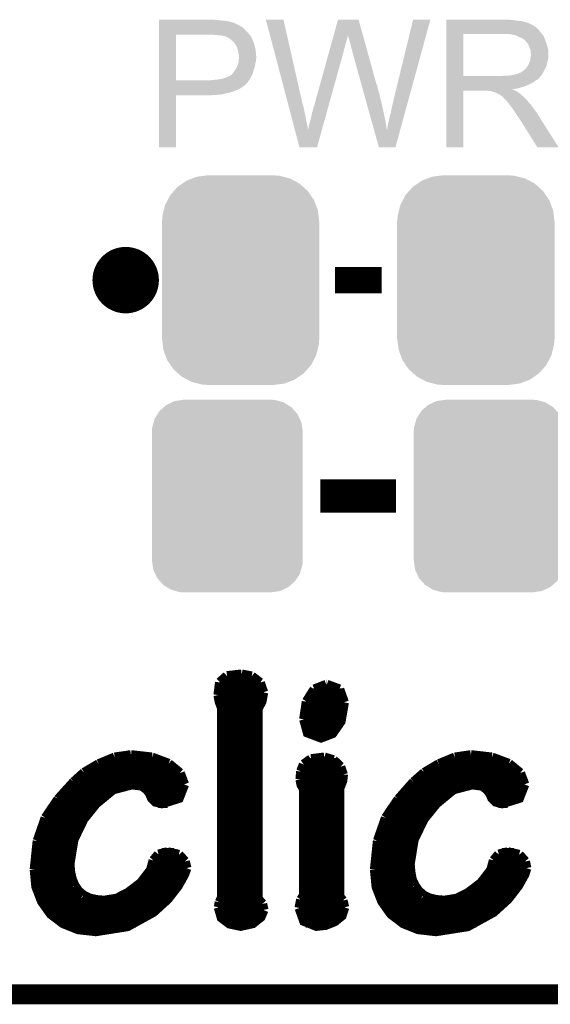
# Model space of a CAD drawing. Extents: x -0.05 to 0.95, y -0.15 to 2.1.
# Tile 9 of 38: x 0.54 to 0.7, y -0.15 to 0.14. Entities that reach past the tile are written whole.
import ezdxf

# ---------------------------------------------------------------- set-up
doc = ezdxf.new("R2010")
doc.units = 0
doc.layers.get('0').update_dxf_attribs({"linetype": 'CONTINUOUS'})
for name, color, linetype in [('PAC1811_CLICK_V100A_GKO', 5, 'CONTINUOUS'), ('PAC1811_CLICK_V100A_GTO', 14, 'CONTINUOUS'), ('PAC1811_CLICK_V100A_GTS', 12, 'CONTINUOUS')]:
    doc.layers.add(name, color=color, linetype=linetype)

# ---------------------------------------------------------------- blocks, each defined once
blk = doc.blocks.new('CUSTOM_84')
for points in [[(-0.01755, 0.02906), (-0.01625, 0.02996), (0.01772, 0.02906), (0.01604, 0.02996)], [(-0.01625, 0.02996), (-0.01451, 0.03062), (0.01604, 0.02996), (0.01479, 0.03062)], [(-0.01451, 0.03062), (-0.01315, 0.03114), (0.01479, 0.03062), (0.01274, 0.03114)], [(-0.01315, 0.03114), (-0.01076, 0.03144), (0.01274, 0.03114), (0.01157, 0.03144)], [(-0.01076, 0.03144), (-0.00985, 0.03155), (0.01157, 0.03144), (0.00985, 0.03155)], [(-0.02119, 0.02558), (-0.02007, 0.02685), (0.02107, 0.02558), (0.0202, 0.02685)], [(-0.02007, 0.02685), (-0.01898, 0.02807), (0.0202, 0.02685), (0.01884, 0.02807)], [(-0.01898, 0.02807), (-0.01755, 0.02906), (0.01884, 0.02807), (0.01772, 0.02906)], [(-0.02274, 0.02264), (-0.02197, 0.02411), (0.02263, 0.02264), (0.02208, 0.02411)], [(-0.02197, 0.02411), (-0.02119, 0.02558), (0.02208, 0.02411), (0.02107, 0.02558)], [(-0.02354, 0.01942), (-0.02315, 0.021), (0.02344, 0.01942), (0.02325, 0.021)], [(-0.02315, 0.021), (-0.02274, 0.02264), (0.02325, 0.021), (0.02263, 0.02264)], [(-0.02365, 0.0177), (-0.02354, 0.01942), (0.02365, 0.0177), (0.02344, 0.01942)], [(-0.0237, -0.0177), (-0.0237, 0.0177), (0.0237, -0.0177), (0.0237, 0.0177)], [(-0.02344, -0.01942), (-0.02365, -0.0177), (0.02354, -0.01942), (0.02365, -0.0177)], [(-0.02325, -0.021), (-0.02344, -0.01942), (0.02315, -0.021), (0.02354, -0.01942)], [(-0.02263, -0.02264), (-0.02325, -0.021), (0.02274, -0.02264), (0.02315, -0.021)], [(-0.02208, -0.02411), (-0.02263, -0.02264), (0.02197, -0.02411), (0.02274, -0.02264)], [(-0.02107, -0.02558), (-0.02208, -0.02411), (0.02119, -0.02558), (0.02197, -0.02411)], [(-0.0202, -0.02685), (-0.02107, -0.02558), (0.02007, -0.02685), (0.02119, -0.02558)], [(-0.01884, -0.02807), (-0.0202, -0.02685), (0.01898, -0.02807), (0.02007, -0.02685)], [(-0.01772, -0.02906), (-0.01884, -0.02807), (0.01755, -0.02906), (0.01898, -0.02807)], [(-0.01604, -0.02996), (-0.01772, -0.02906), (0.01625, -0.02996), (0.01755, -0.02906)], [(-0.01479, -0.03062), (-0.01604, -0.02996), (0.01451, -0.03062), (0.01625, -0.02996)], [(-0.01274, -0.03114), (-0.01479, -0.03062), (0.01315, -0.03114), (0.01451, -0.03062)], [(-0.01157, -0.03144), (-0.01274, -0.03114), (0.01076, -0.03144), (0.01315, -0.03114)], [(-0.00985, -0.03155), (-0.01157, -0.03144), (0.00985, -0.03155), (0.01076, -0.03144)]]:
    blk.add_solid(points)
blk = doc.blocks.new('CUSTOM_85')
for points in [[(-0.02042, 0.02561), (-0.01917, 0.02672), (0.02029, 0.02561), (0.01931, 0.02672)], [(-0.01917, 0.02672), (-0.01834, 0.02744), (0.01931, 0.02672), (0.01816, 0.02744)], [(-0.01834, 0.02744), (-0.01674, 0.02818), (0.01816, 0.02744), (0.01697, 0.02818)], [(-0.01674, 0.02818), (-0.01584, 0.0286), (0.01697, 0.02818), (0.01547, 0.0286)], [(-0.01584, 0.0286), (-0.01362, 0.02892), (0.01547, 0.0286), (0.01431, 0.02892)], [(-0.01362, 0.02892), (-0.0131, 0.029), (0.01431, 0.02892), (0.0131, 0.029)], [(-0.02188, 0.02327), (-0.02103, 0.02464), (0.02178, 0.02327), (0.02114, 0.02464)], [(-0.02103, 0.02464), (-0.02042, 0.02561), (0.02114, 0.02464), (0.02029, 0.02561)], [(-0.02262, 0.02061), (-0.0222, 0.02214), (0.02252, 0.02061), (0.0223, 0.02214)], [(-0.0222, 0.02214), (-0.02188, 0.02327), (0.0223, 0.02214), (0.02178, 0.02327)], [(-0.0227, 0.0194), (-0.02262, 0.02061), (0.0227, 0.0194), (0.02252, 0.02061)], [(-0.0227, -0.0194), (-0.0227, 0.0194), (0.0227, -0.0194), (0.0227, 0.0194)], [(-0.02252, -0.02061), (-0.0227, -0.0194), (0.02262, -0.02061), (0.0227, -0.0194)], [(-0.0223, -0.02214), (-0.02252, -0.02061), (0.0222, -0.02214), (0.02262, -0.02061)], [(-0.02178, -0.02327), (-0.0223, -0.02214), (0.02188, -0.02327), (0.0222, -0.02214)], [(-0.02114, -0.02464), (-0.02178, -0.02327), (0.02103, -0.02464), (0.02188, -0.02327)], [(-0.02029, -0.02561), (-0.02114, -0.02464), (0.02042, -0.02561), (0.02103, -0.02464)], [(-0.01931, -0.02672), (-0.02029, -0.02561), (0.01917, -0.02672), (0.02042, -0.02561)], [(-0.01816, -0.02744), (-0.01931, -0.02672), (0.01834, -0.02744), (0.01917, -0.02672)], [(-0.01697, -0.02818), (-0.01816, -0.02744), (0.01674, -0.02818), (0.01834, -0.02744)], [(-0.01547, -0.0286), (-0.01697, -0.02818), (0.01584, -0.0286), (0.01674, -0.02818)], [(-0.01431, -0.02892), (-0.01547, -0.0286), (0.01362, -0.02892), (0.01584, -0.0286)], [(-0.0131, -0.029), (-0.01431, -0.02892), (0.0131, -0.029), (0.01362, -0.02892)]]:
    blk.add_solid(points)

msp = doc.modelspace()

# ---------------------------------------------------------------- linework, layer by layer
at = {"layer": 'PAC1811_CLICK_V100A_GKO', "const_width": 0.006}
msp.add_lwpolyline([(-0.05, -0.15), (0.85, -0.15)], dxfattribs=at)
at = {"layer": 'PAC1811_CLICK_V100A_GTO', "const_width": 0.01}
msp.add_lwpolyline([(0.565, 0.065, 1), (0.575, 0.065, 1)], format="xyb", close=True, dxfattribs=at)
at = {"layer": 'PAC1811_CLICK_V100A_GTO'}
for points, const_width in [([(0.633, 0.065), (0.647, 0.065)], 0.008), ([(0.6286, 0), (0.6514, 0)], 0.01), ([(0.5984, -0.0561), (0.6005, -0.0542)], 0.003), ([(0.6005, -0.0542), (0.6049, -0.0537)], 0.003), ([(0.6049, -0.0537), (0.6079, -0.0543)], 0.003), ([(0.6079, -0.0543), (0.6104, -0.0562)], 0.003), ([(0.5979, -0.0599), (0.5984, -0.0561)], 0.003), ([(0.5983, -0.0564), (0.6106, -0.0564)], 0.003), ([(0.6104, -0.0562), (0.6114, -0.0591)], 0.003), ([(0.6268, -0.0582), (0.6304, -0.0568)], 0.003), ([(0.6304, -0.0568), (0.6305, -0.0568)], 0.003), ([(0.6305, -0.0568), (0.6343, -0.0582)], 0.003), ([(0.5979, -0.0594), (0.6114, -0.0594)], 0.003), ([(0.5979, -0.0599), (0.5983, -0.062), (0.599, -0.0638)], 0.003), ([(0.6097, -0.1212), (0.6097, -0.0641), (0.6109, -0.0618), (0.6114, -0.0591)], 0.003), ([(0.6245, -0.0619), (0.6268, -0.0582)], 0.003), ([(0.6257, -0.0594), (0.6352, -0.0594)], 0.003), ([(0.6343, -0.0582), (0.6357, -0.0621)], 0.003), ([(0.5984, -0.0624), (0.6107, -0.0624)], 0.003), ([(0.6237, -0.0672), (0.6245, -0.0619)], 0.003), ([(0.6237, -0.0672), (0.6248, -0.0712), (0.6288, -0.0727), (0.6322, -0.0714), (0.6347, -0.0678), (0.6357, -0.0621)], 0.003), ([(0.6243, -0.0624), (0.6357, -0.0624)], 0.003), ([(0.599, -0.1208), (0.599, -0.0638)], 0.003), ([(0.599, -0.0654), (0.6097, -0.0654)], 0.003), ([(0.6237, -0.0654), (0.6354, -0.0654)], 0.003), ([(0.599, -0.0684), (0.6097, -0.0684)], 0.003), ([(0.6237, -0.0684), (0.6344, -0.0684)], 0.003), ([(0.599, -0.0714), (0.6097, -0.0714)], 0.003), ([(0.6251, -0.0714), (0.6322, -0.0714)], 0.003), ([(0.599, -0.0744), (0.6097, -0.0744)], 0.003), ([(0.5667, -0.0787), (0.5715, -0.078)], 0.003), ([(0.5715, -0.078), (0.5717, -0.078)], 0.003), ([(0.5717, -0.078), (0.5779, -0.0787)], 0.003), ([(0.599, -0.0774), (0.6097, -0.0774)], 0.003), ([(0.6691, -0.0787), (0.6739, -0.078)], 0.003), ([(0.6739, -0.078), (0.674, -0.078)], 0.003), ([(0.674, -0.078), (0.6802, -0.0787)], 0.003), ([(0.5575, -0.0833), (0.5619, -0.0807)], 0.003), ([(0.5619, -0.0807), (0.5667, -0.0787)], 0.003), ([(0.5624, -0.0804), (0.5826, -0.0804)], 0.003), ([(0.5779, -0.0787), (0.5829, -0.0806)], 0.003), ([(0.5829, -0.0806), (0.5863, -0.0834)], 0.003), ([(0.599, -0.0804), (0.6097, -0.0804)], 0.003), ([(0.6228, -0.0829), (0.6236, -0.0808)], 0.003), ([(0.6236, -0.0808), (0.6258, -0.0792)], 0.003), ([(0.6239, -0.0804), (0.6336, -0.0804)], 0.003), ([(0.6258, -0.0792), (0.6298, -0.0787)], 0.003), ([(0.6298, -0.0787), (0.6325, -0.0795)], 0.003), ([(0.6325, -0.0795), (0.6346, -0.0815)], 0.003), ([(0.6346, -0.0815), (0.6354, -0.0839)], 0.003), ([(0.6599, -0.0833), (0.6643, -0.0807)], 0.003), ([(0.6643, -0.0807), (0.6691, -0.0787)], 0.003), ([(0.6648, -0.0804), (0.685, -0.0804)], 0.003), ([(0.6802, -0.0787), (0.6853, -0.0806)], 0.003), ([(0.6853, -0.0806), (0.6887, -0.0834)], 0.003), ([(0.5544, -0.0861), (0.5575, -0.0833)], 0.003), ([(0.5574, -0.0834), (0.5863, -0.0834)], 0.003), ([(0.5863, -0.0834), (0.5876, -0.0868)], 0.003), ([(0.599, -0.0834), (0.6097, -0.0834)], 0.003), ([(0.6226, -0.0853), (0.6228, -0.0829)], 0.003), ([(0.6227, -0.0834), (0.6354, -0.0834)], 0.003), ([(0.6343, -0.1206), (0.6343, -0.0878), (0.6347, -0.087), (0.6352, -0.0857), (0.6354, -0.084), (0.6354, -0.0839)], 0.003), ([(0.6567, -0.0861), (0.6599, -0.0833)], 0.003), ([(0.6598, -0.0834), (0.6887, -0.0834)], 0.003), ([(0.6887, -0.0834), (0.69, -0.0868)], 0.003), ([(0.5497, -0.0913), (0.5544, -0.0861)], 0.003), ([(0.5531, -0.1107), (0.5543, -0.1034), (0.5573, -0.0972), (0.5611, -0.0925), (0.5662, -0.0883), (0.5719, -0.0868), (0.5749, -0.0872), (0.5764, -0.0883), (0.5773, -0.0895), (0.5779, -0.0909), (0.579, -0.092), (0.5809, -0.0925), (0.586, -0.0909), (0.5876, -0.0868)], 0.003), ([(0.5541, -0.0864), (0.5876, -0.0864)], 0.003), ([(0.599, -0.0864), (0.6097, -0.0864)], 0.003), ([(0.6226, -0.0853), (0.6229, -0.0869), (0.6237, -0.0883)], 0.003), ([(0.6227, -0.0864), (0.635, -0.0864)], 0.003), ([(0.6521, -0.0913), (0.6567, -0.0861)], 0.003), ([(0.6555, -0.1107), (0.6567, -0.1034), (0.6597, -0.0972), (0.6635, -0.0925), (0.6686, -0.0883), (0.6743, -0.0868), (0.6773, -0.0872), (0.6788, -0.0883), (0.6797, -0.0895), (0.6803, -0.0909), (0.6814, -0.092), (0.6833, -0.0925), (0.6884, -0.0909), (0.69, -0.0868)], 0.003), ([(0.6565, -0.0864), (0.6899, -0.0864)], 0.003), ([(0.5513, -0.0894), (0.5645, -0.0894)], 0.003), ([(0.5772, -0.0894), (0.587, -0.0894)], 0.003), ([(0.599, -0.0894), (0.6097, -0.0894)], 0.003), ([(0.6237, -0.1201), (0.6237, -0.0883)], 0.003), ([(0.6237, -0.0894), (0.6343, -0.0894)], 0.003), ([(0.6537, -0.0894), (0.6669, -0.0894)], 0.003), ([(0.6796, -0.0894), (0.6894, -0.0894)], 0.003), ([(0.5459, -0.0969), (0.5497, -0.0913)], 0.003), ([(0.5488, -0.0924), (0.5612, -0.0924)], 0.003), ([(0.5798, -0.0924), (0.5826, -0.0924)], 0.003), ([(0.599, -0.0924), (0.6097, -0.0924)], 0.003), ([(0.6237, -0.0924), (0.6343, -0.0924)], 0.003), ([(0.6483, -0.0969), (0.6521, -0.0913)], 0.003), ([(0.6512, -0.0924), (0.6636, -0.0924)], 0.003), ([(0.6822, -0.0924), (0.685, -0.0924)], 0.003), ([(0.5468, -0.0954), (0.5586, -0.0954)], 0.003), ([(0.599, -0.0954), (0.6097, -0.0954)], 0.003), ([(0.6237, -0.0954), (0.6343, -0.0954)], 0.003), ([(0.6492, -0.0954), (0.661, -0.0954)], 0.003), ([(0.5435, -0.1038), (0.5459, -0.0969)], 0.003), ([(0.5452, -0.0984), (0.5566, -0.0984)], 0.003), ([(0.599, -0.0984), (0.6097, -0.0984)], 0.003), ([(0.6237, -0.0984), (0.6343, -0.0984)], 0.003), ([(0.6459, -0.1038), (0.6483, -0.0969)], 0.003), ([(0.6476, -0.0984), (0.659, -0.0984)], 0.003), ([(0.5441, -0.1014), (0.5551, -0.1014)], 0.003), ([(0.599, -0.1014), (0.6097, -0.1014)], 0.003), ([(0.6237, -0.1014), (0.6343, -0.1014)], 0.003), ([(0.6465, -0.1014), (0.6575, -0.1014)], 0.003), ([(0.5426, -0.1124), (0.5435, -0.1038)], 0.003), ([(0.5433, -0.1044), (0.554, -0.1044)], 0.003), ([(0.599, -0.1044), (0.6097, -0.1044)], 0.003), ([(0.6237, -0.1044), (0.6343, -0.1044)], 0.003), ([(0.645, -0.1124), (0.6459, -0.1038)], 0.003), ([(0.6457, -0.1044), (0.6564, -0.1044)], 0.003), ([(0.5428, -0.1074), (0.5533, -0.1074)], 0.003), ([(0.5784, -0.1097), (0.5799, -0.1079)], 0.003), ([(0.5799, -0.1079), (0.5826, -0.1072)], 0.003), ([(0.5809, -0.1074), (0.5845, -0.1074)], 0.003), ([(0.5826, -0.1072), (0.586, -0.108)], 0.003), ([(0.586, -0.108), (0.5878, -0.11)], 0.003), ([(0.599, -0.1074), (0.6097, -0.1074)], 0.003), ([(0.6237, -0.1074), (0.6343, -0.1074)], 0.003), ([(0.6452, -0.1074), (0.6557, -0.1074)], 0.003), ([(0.6808, -0.1097), (0.6823, -0.1079)], 0.003), ([(0.6823, -0.1079), (0.685, -0.1072)], 0.003), ([(0.6833, -0.1074), (0.6869, -0.1074)], 0.003), ([(0.685, -0.1072), (0.6884, -0.108)], 0.003), ([(0.6884, -0.108), (0.6902, -0.11)], 0.003), ([(0.5426, -0.1104), (0.5531, -0.1104)], 0.003), ([(0.5531, -0.1107), (0.5533, -0.1132)], 0.003), ([(0.5776, -0.1126), (0.5784, -0.1097)], 0.003), ([(0.5782, -0.1104), (0.5879, -0.1104)], 0.003), ([(0.5878, -0.11), (0.5883, -0.112)], 0.003), ([(0.599, -0.1104), (0.6097, -0.1104)], 0.003), ([(0.6237, -0.1104), (0.6343, -0.1104)], 0.003), ([(0.645, -0.1104), (0.6555, -0.1104)], 0.003), ([(0.6555, -0.1107), (0.6557, -0.1132)], 0.003), ([(0.68, -0.1126), (0.6808, -0.1097)], 0.003), ([(0.6806, -0.1104), (0.6903, -0.1104)], 0.003), ([(0.6902, -0.11), (0.6906, -0.112)], 0.003), ([(0.5426, -0.1124), (0.5431, -0.1176), (0.5448, -0.122), (0.5475, -0.1258), (0.5512, -0.1286), (0.5557, -0.1304), (0.561, -0.131), (0.5705, -0.1295), (0.5783, -0.1252), (0.5826, -0.1213), (0.5857, -0.1173), (0.5876, -0.1139), (0.5883, -0.112)], 0.003), ([(0.5426, -0.1134), (0.5533, -0.1134)], 0.003), ([(0.5533, -0.1132), (0.5538, -0.1154)], 0.003), ([(0.5746, -0.1165), (0.5776, -0.1126)], 0.003), ([(0.5771, -0.1134), (0.5878, -0.1134)], 0.003), ([(0.599, -0.1134), (0.6097, -0.1134)], 0.003), ([(0.6237, -0.1134), (0.6343, -0.1134)], 0.003), ([(0.645, -0.1124), (0.6455, -0.1176), (0.6472, -0.122), (0.6499, -0.1258), (0.6536, -0.1286), (0.6581, -0.1304), (0.6634, -0.131), (0.6729, -0.1295), (0.6807, -0.1252), (0.685, -0.1213), (0.6881, -0.1173), (0.69, -0.1139), (0.6906, -0.112)], 0.003), ([(0.645, -0.1134), (0.6557, -0.1134)], 0.003), ([(0.6557, -0.1132), (0.6561, -0.1154)], 0.003), ([(0.677, -0.1165), (0.68, -0.1126)], 0.003), ([(0.6795, -0.1134), (0.6902, -0.1134)], 0.003), ([(0.5429, -0.1164), (0.5541, -0.1164)], 0.003), ([(0.5538, -0.1154), (0.5546, -0.1173)], 0.003), ([(0.5708, -0.1194), (0.5746, -0.1165)], 0.003), ([(0.5747, -0.1164), (0.5863, -0.1164)], 0.003), ([(0.599, -0.1164), (0.6097, -0.1164)], 0.003), ([(0.6237, -0.1164), (0.6343, -0.1164)], 0.003), ([(0.6453, -0.1164), (0.6565, -0.1164)], 0.003), ([(0.6561, -0.1154), (0.657, -0.1173)], 0.003), ([(0.6732, -0.1194), (0.677, -0.1165)], 0.003), ([(0.6771, -0.1164), (0.6887, -0.1164)], 0.003), ([(0.5437, -0.1194), (0.5562, -0.1194)], 0.003), ([(0.5546, -0.1173), (0.5557, -0.1189)], 0.003), ([(0.5557, -0.1189), (0.5572, -0.1202)], 0.003), ([(0.5673, -0.1212), (0.5708, -0.1194)], 0.003), ([(0.5709, -0.1194), (0.5842, -0.1194)], 0.003), ([(0.599, -0.1194), (0.6097, -0.1194)], 0.003), ([(0.6237, -0.1194), (0.6343, -0.1194)], 0.003), ([(0.6461, -0.1194), (0.6586, -0.1194)], 0.003), ([(0.657, -0.1173), (0.6581, -0.1189)], 0.003), ([(0.6581, -0.1189), (0.6596, -0.1202)], 0.003), ([(0.6697, -0.1212), (0.6732, -0.1194)], 0.003), ([(0.6733, -0.1194), (0.6866, -0.1194)], 0.003), ([(0.545, -0.1224), (0.5816, -0.1224)], 0.003), ([(0.5572, -0.1202), (0.559, -0.1211)], 0.003), ([(0.559, -0.1211), (0.5611, -0.1216)], 0.003), ([(0.5611, -0.1216), (0.5635, -0.1218)], 0.003), ([(0.5635, -0.1218), (0.5673, -0.1212)], 0.003), ([(0.598, -0.1238), (0.5983, -0.1223)], 0.003), ([(0.5983, -0.1223), (0.599, -0.1208)], 0.003), ([(0.5983, -0.1224), (0.6108, -0.1224)], 0.003), ([(0.6097, -0.1212), (0.6111, -0.1228)], 0.003), ([(0.6111, -0.1228), (0.6115, -0.1246)], 0.003), ([(0.6223, -0.124), (0.6228, -0.1215)], 0.003), ([(0.6225, -0.1224), (0.6355, -0.1224)], 0.003), ([(0.6228, -0.1215), (0.6237, -0.1201)], 0.003), ([(0.6343, -0.1206), (0.6353, -0.1218)], 0.003), ([(0.6353, -0.1218), (0.6358, -0.1238)], 0.003), ([(0.6474, -0.1224), (0.684, -0.1224)], 0.003), ([(0.6596, -0.1202), (0.6614, -0.1211)], 0.003), ([(0.6614, -0.1211), (0.6635, -0.1216)], 0.003), ([(0.6635, -0.1216), (0.6659, -0.1218)], 0.003), ([(0.6659, -0.1218), (0.6697, -0.1212)], 0.003), ([(0.5472, -0.1254), (0.578, -0.1254)], 0.003), ([(0.598, -0.1238), (0.5989, -0.1269), (0.6013, -0.1287), (0.6046, -0.1294), (0.6082, -0.1286), (0.6106, -0.1267), (0.6115, -0.1246)], 0.003), ([(0.5982, -0.1254), (0.6114, -0.1254)], 0.003), ([(0.6223, -0.124), (0.6237, -0.1279), (0.6274, -0.1294), (0.6302, -0.1291), (0.6329, -0.128), (0.635, -0.1263), (0.6358, -0.1238)], 0.003), ([(0.6224, -0.1254), (0.6355, -0.1254)], 0.003), ([(0.6496, -0.1254), (0.6804, -0.1254)], 0.003), ([(0.5509, -0.1284), (0.5731, -0.1284)], 0.003), ([(0.6006, -0.1284), (0.6086, -0.1284)], 0.003), ([(0.6242, -0.1284), (0.6323, -0.1284)], 0.003), ([(0.6533, -0.1284), (0.6755, -0.1284)], 0.003)]:
    msp.add_lwpolyline(points, dxfattribs=dict(at, const_width=const_width))
for points in [[(0.58, 0.1433), (0.58, 0.1434), (0.5975, 0.1433), (0.5966, 0.1434)], [(0.58, 0.1431), (0.58, 0.1433), (0.5995, 0.1431), (0.5975, 0.1433)], [(0.58, 0.143), (0.58, 0.1431), (0.6003, 0.143), (0.5995, 0.1431)], [(0.58, 0.1429), (0.58, 0.143), (0.6008, 0.1429), (0.6004, 0.143)], [(0.58, 0.1428), (0.58, 0.1429), (0.6013, 0.1428), (0.6008, 0.1429)], [(0.58, 0.1424), (0.58, 0.1428), (0.6027, 0.1424), (0.6013, 0.1428)], [(0.58, 0.1416), (0.58, 0.1424), (0.6043, 0.1416), (0.6027, 0.1424)], [(0.61883, 0.1182), (0.6122, 0.1434), (0.6232, 0.1182), (0.6175, 0.1434)], [(0.6122, 0.1434), (0.6122, 0.1434), (0.6175, 0.1434), (0.6122, 0.1434)], [(0.6326, 0.1387), (0.6339, 0.1434), (0.6414, 0.1387), (0.6401, 0.1434)], [(0.6339, 0.1434), (0.6339, 0.1434), (0.6401, 0.1434), (0.6339, 0.1434)], [(0.6505, 0.1187), (0.6565, 0.1434), (0.65495, 0.1187), (0.6617, 0.1434)], [(0.6565, 0.1434), (0.6565, 0.1434), (0.6617, 0.1434), (0.6565, 0.1434)], [(0.6665, 0.1433), (0.6665, 0.1434), (0.6864, 0.1433), (0.6853, 0.1434)], [(0.6665, 0.1431), (0.6665, 0.1433), (0.6877, 0.1431), (0.6864, 0.1433)], [(0.6665, 0.143), (0.6665, 0.1431), (0.689, 0.143), (0.6877, 0.1431)], [(0.6665, 0.1427), (0.6665, 0.143), (0.6902, 0.1427), (0.689, 0.143)], [(0.6665, 0.1425), (0.6665, 0.1427), (0.6908, 0.1425), (0.6902, 0.1427)], [(0.6665, 0.1424), (0.6665, 0.1425), (0.6913, 0.1424), (0.6908, 0.1425)], [(0.6665, 0.1423), (0.6665, 0.1424), (0.6914, 0.1423), (0.6914, 0.1424)], [(0.6665, 0.1424), (0.6665, 0.1424), (0.6914, 0.1424), (0.6913, 0.1424)], [(0.6665, 0.1421), (0.6665, 0.1423), (0.6918, 0.1421), (0.6914, 0.1423)], [(0.58, 0.1412), (0.58, 0.1416), (0.605, 0.1412), (0.6043, 0.1416)], [(0.58, 0.1411), (0.58, 0.1412), (0.6051, 0.1411), (0.605, 0.1412)], [(0.58, 0.141), (0.58, 0.1411), (0.6054, 0.141), (0.6051, 0.1411)], [(0.58, 0.1406), (0.58, 0.141), (0.6057, 0.1406), (0.6054, 0.141)], [(0.58, 0.1397), (0.58, 0.1406), (0.6066, 0.1397), (0.6057, 0.1406)], [(0.58, 0.1391), (0.58, 0.1397), (0.6071, 0.1391), (0.6066, 0.1397)], [(0.6665, 0.1419), (0.6665, 0.1421), (0.6923, 0.1419), (0.6918, 0.1421)], [(0.6665, 0.1415), (0.6665, 0.1419), (0.6929, 0.1415), (0.6923, 0.1419)], [(0.6665, 0.141), (0.6665, 0.1415), (0.6936, 0.141), (0.6929, 0.1415)], [(0.6665, 0.1404), (0.6665, 0.141), (0.6943, 0.1404), (0.6936, 0.141)], [(0.6665, 0.1396), (0.6665, 0.1404), (0.6949, 0.1396), (0.6943, 0.1404)], [(0.6665, 0.1391), (0.6665, 0.1396), (0.69529, 0.1391), (0.6949, 0.1396)], [(0.58, 0.1389), (0.58, 0.1391), (0.60727, 0.1389), (0.6071, 0.1391)], [(0.58, 0.1251), (0.58, 0.1389), (0.5851, 0.1251), (0.5851, 0.1389)], [(0.5971, 0.1388), (0.5961, 0.1389), (0.60736, 0.1388), (0.60727, 0.1389)], [(0.5979, 0.1387), (0.5971, 0.1388), (0.60744, 0.1387), (0.60736, 0.1388)], [(0.5994, 0.1385), (0.5986, 0.1387), (0.60761, 0.1385), (0.60744, 0.1387)], [(0.59987, 0.1384), (0.5996, 0.1385), (0.6077, 0.1384), (0.60761, 0.1385)], [(0.6004, 0.1382), (0.59987, 0.1384), (0.60779, 0.1382), (0.6077, 0.1384)], [(0.601, 0.1379), (0.6004, 0.1382), (0.60792, 0.1379), (0.60779, 0.1382)], [(0.6015, 0.1375), (0.601, 0.1379), (0.6081, 0.1375), (0.60792, 0.1379)], [(0.60163, 0.1374), (0.6015, 0.1375), (0.6082, 0.1374), (0.6081, 0.1375)], [(0.602, 0.1371), (0.60163, 0.1374), (0.6083, 0.1371), (0.6082, 0.1374)], [(0.6025, 0.1366), (0.602, 0.1371), (0.6085, 0.1366), (0.6083, 0.1371)], [(0.6026, 0.1365), (0.6025, 0.1366), (0.60853, 0.1365), (0.6085, 0.1366)], [(0.6028, 0.1362), (0.6026, 0.1365), (0.60863, 0.1362), (0.60853, 0.1365)], [(0.63177, 0.1357), (0.63199, 0.1365), (0.6361, 0.1357), (0.6363, 0.1365)], [(0.63199, 0.1365), (0.63218, 0.1372), (0.6363, 0.1365), (0.6365, 0.1372)], [(0.63218, 0.1372), (0.63235, 0.1378), (0.6365, 0.1372), (0.6367, 0.1378)], [(0.63235, 0.1378), (0.63249, 0.1383), (0.6367, 0.1378), (0.6368, 0.1383)], [(0.63249, 0.1383), (0.63257, 0.1386), (0.6368, 0.1383), (0.6368, 0.1386)], [(0.63257, 0.1386), (0.6326, 0.1387), (0.6368, 0.1386), (0.6369, 0.1387)], [(0.6369, 0.1386), (0.6369, 0.1387), (0.64143, 0.1386), (0.6414, 0.1387)], [(0.6372, 0.1377), (0.6369, 0.1386), (0.64168, 0.1377), (0.64143, 0.1386)], [(0.6374, 0.137), (0.6372, 0.1377), (0.64187, 0.137), (0.64168, 0.1377)], [(0.6376, 0.1362), (0.6374, 0.137), (0.64209, 0.1362), (0.64187, 0.137)], [(0.6665, 0.1264), (0.6665, 0.1391), (0.6716, 0.1264), (0.6716, 0.1391)], [(0.6665, 0.1391), (0.6665, 0.1391), (0.6716, 0.1391), (0.6837, 0.1391)], [(0.6865, 0.1389), (0.6852, 0.1391), (0.69544, 0.1389), (0.69529, 0.1391)], [(0.68723, 0.1387), (0.6865, 0.1389), (0.6956, 0.1387), (0.69544, 0.1389)], [(0.6876, 0.1386), (0.68723, 0.1387), (0.6956, 0.1386), (0.6956, 0.1387)], [(0.6884, 0.1382), (0.6876, 0.1386), (0.6959, 0.1382), (0.6957, 0.1386)], [(0.6876, 0.1386), (0.6876, 0.1386), (0.6957, 0.1386), (0.6956, 0.1386)], [(0.6892, 0.1379), (0.6884, 0.1382), (0.69602, 0.1379), (0.6959, 0.1382)], [(0.68947, 0.1377), (0.6892, 0.1379), (0.6961, 0.1377), (0.69602, 0.1379)], [(0.6896, 0.1376), (0.68947, 0.1377), (0.69614, 0.1376), (0.6961, 0.1377)], [(0.6899, 0.1374), (0.6896, 0.1376), (0.69623, 0.1374), (0.69614, 0.1376)], [(0.69035, 0.137), (0.69, 0.1374), (0.6964, 0.137), (0.69623, 0.1374)], [(0.6907, 0.1366), (0.69035, 0.137), (0.69653, 0.1366), (0.6964, 0.137)], [(0.69106, 0.1361), (0.6907, 0.1366), (0.6967, 0.1361), (0.69653, 0.1366)], [(0.60301, 0.136), (0.6029, 0.1362), (0.6087, 0.136), (0.60863, 0.1362)], [(0.6033, 0.1355), (0.60301, 0.136), (0.60882, 0.1355), (0.6087, 0.136)], [(0.60345, 0.1352), (0.6033, 0.1355), (0.6089, 0.1352), (0.60882, 0.1355)], [(0.6036, 0.1349), (0.60345, 0.1352), (0.60897, 0.1349), (0.6089, 0.1352)], [(0.60375, 0.1343), (0.6036, 0.1349), (0.6091, 0.1343), (0.60897, 0.1349)], [(0.6038, 0.1341), (0.60375, 0.1343), (0.60912, 0.1341), (0.6091, 0.1343)], [(0.6039, 0.1335), (0.6038, 0.1341), (0.60918, 0.1335), (0.60912, 0.1341)], [(0.60394, 0.1333), (0.6039, 0.1335), (0.6092, 0.1333), (0.60918, 0.1335)], [(0.6267, 0.1174), (0.63135, 0.1342), (0.63104, 0.1174), (0.6357, 0.1342)], [(0.63135, 0.1342), (0.63157, 0.135), (0.6357, 0.1342), (0.6359, 0.135)], [(0.63157, 0.135), (0.63177, 0.1357), (0.6359, 0.135), (0.6361, 0.1357)], [(0.6378, 0.1355), (0.6376, 0.1362), (0.64229, 0.1355), (0.64209, 0.1362)], [(0.6379, 0.1349), (0.6378, 0.1355), (0.64245, 0.1349), (0.64229, 0.1355)], [(0.638, 0.1346), (0.6379, 0.1349), (0.64254, 0.1346), (0.64245, 0.1349)], [(0.6381, 0.1344), (0.638, 0.1346), (0.64259, 0.1344), (0.64254, 0.1346)], [(0.6381, 0.1342), (0.6381, 0.1344), (0.64265, 0.1342), (0.64259, 0.1344)], [(0.64096, 0.1239), (0.6381, 0.1342), (0.6455, 0.1239), (0.64265, 0.1342)], [(0.6912, 0.1359), (0.69106, 0.1361), (0.69676, 0.1359), (0.6967, 0.1361)], [(0.6915, 0.1351), (0.6912, 0.1359), (0.697, 0.1351), (0.69676, 0.1359)], [(0.6918, 0.1345), (0.6915, 0.1351), (0.69712, 0.1345), (0.697, 0.1351)], [(0.69186, 0.1341), (0.6918, 0.1345), (0.6972, 0.1341), (0.69712, 0.1345)], [(0.6919, 0.1338), (0.69186, 0.1341), (0.6972, 0.1338), (0.6972, 0.1341)], [(0.6919, 0.1333), (0.6919, 0.1338), (0.6972, 0.1333), (0.6972, 0.1338)], [(0.60382, 0.13), (0.604, 0.1309), (0.609, 0.13), (0.60918, 0.1309)], [(0.6041, 0.1325), (0.60394, 0.1333), (0.60927, 0.1325), (0.6092, 0.1333)], [(0.604, 0.1309), (0.60401, 0.131), (0.60918, 0.1309), (0.6092, 0.131)], [(0.60401, 0.131), (0.60404, 0.1314), (0.6092, 0.131), (0.6092, 0.1314)], [(0.60404, 0.1314), (0.60408, 0.1318), (0.6092, 0.1314), (0.6093, 0.1318)], [(0.60408, 0.1318), (0.6041, 0.1321), (0.6093, 0.1318), (0.6093, 0.1321)], [(0.6041, 0.1322), (0.6041, 0.1325), (0.6093, 0.1322), (0.60927, 0.1325)], [(0.6041, 0.1321), (0.6041, 0.1322), (0.6093, 0.1321), (0.6093, 0.1322)], [(0.6913, 0.13), (0.6915, 0.1305), (0.69676, 0.13), (0.6969, 0.1305)], [(0.6915, 0.1305), (0.6917, 0.131), (0.6969, 0.1305), (0.697, 0.131)], [(0.6917, 0.131), (0.6918, 0.1315), (0.697, 0.131), (0.6971, 0.1315)], [(0.6918, 0.1315), (0.69186, 0.1319), (0.6971, 0.1315), (0.6972, 0.1319)], [(0.69186, 0.1319), (0.692, 0.1329), (0.6972, 0.1319), (0.6972, 0.1329)], [(0.692, 0.133), (0.6919, 0.1333), (0.6972, 0.133), (0.6972, 0.1333)], [(0.692, 0.1329), (0.692, 0.133), (0.6972, 0.1329), (0.6972, 0.133)], [(0.60236, 0.1274), (0.6026, 0.1278), (0.6083, 0.1274), (0.60841, 0.1278)], [(0.6026, 0.1278), (0.60284, 0.1281), (0.60841, 0.1278), (0.6085, 0.1281)], [(0.60284, 0.1281), (0.603, 0.1283), (0.6085, 0.1281), (0.60856, 0.1283)], [(0.603, 0.1283), (0.6034, 0.129), (0.60856, 0.1283), (0.60878, 0.129)], [(0.6034, 0.129), (0.60358, 0.1294), (0.60878, 0.129), (0.6089, 0.1294)], [(0.60358, 0.1294), (0.6038, 0.1299), (0.6089, 0.1294), (0.60898, 0.1299)], [(0.6038, 0.1299), (0.60382, 0.13), (0.60898, 0.1299), (0.609, 0.13)], [(0.6886, 0.1274), (0.6891, 0.1276), (0.69558, 0.1274), (0.69569, 0.1276)], [(0.6891, 0.1276), (0.68998, 0.1283), (0.69569, 0.1276), (0.6961, 0.1283)], [(0.68998, 0.1283), (0.6901, 0.1284), (0.6961, 0.1283), (0.69615, 0.1284)], [(0.6901, 0.1284), (0.6906, 0.1289), (0.69615, 0.1284), (0.69637, 0.1289)], [(0.6906, 0.1289), (0.6909, 0.1294), (0.69637, 0.1289), (0.6966, 0.1294)], [(0.6909, 0.1294), (0.691, 0.1295), (0.6966, 0.1294), (0.69663, 0.1295)], [(0.691, 0.1295), (0.6911, 0.1297), (0.69663, 0.1295), (0.69668, 0.1297)], [(0.6911, 0.1297), (0.6913, 0.13), (0.69668, 0.1297), (0.69676, 0.13)], [(0.58, 0.1246), (0.58, 0.1251), (0.6067, 0.1246), (0.60706, 0.1251)], [(0.58, 0.1251), (0.58, 0.1251), (0.5954, 0.1251), (0.5851, 0.1251)], [(0.58, 0.124), (0.58, 0.1246), (0.6061, 0.124), (0.6067, 0.1246)], [(0.5954, 0.1251), (0.5958, 0.1252), (0.60706, 0.1251), (0.60713, 0.1252)], [(0.5962, 0.1252), (0.5967, 0.1253), (0.60713, 0.1252), (0.6072, 0.1253)], [(0.5967, 0.1253), (0.5977, 0.1254), (0.6072, 0.1253), (0.60726, 0.1254)], [(0.5977, 0.1254), (0.5989, 0.1256), (0.60726, 0.1254), (0.60737, 0.1256)], [(0.5989, 0.1256), (0.6, 0.1259), (0.60737, 0.1256), (0.60754, 0.1259)], [(0.6, 0.1259), (0.6011, 0.1264), (0.60754, 0.1259), (0.60783, 0.1264)], [(0.6011, 0.1264), (0.6016, 0.1266), (0.60783, 0.1264), (0.60794, 0.1266)], [(0.6016, 0.1266), (0.6017, 0.1267), (0.60794, 0.1266), (0.608, 0.1267)], [(0.6017, 0.1267), (0.6023, 0.1273), (0.608, 0.1267), (0.60826, 0.1273)], [(0.6023, 0.1273), (0.60236, 0.1274), (0.60826, 0.1273), (0.6083, 0.1274)], [(0.6665, 0.126), (0.6665, 0.1264), (0.6946, 0.126), (0.69492, 0.1264)], [(0.6665, 0.1264), (0.6665, 0.1264), (0.6831, 0.1264), (0.6716, 0.1264)], [(0.6665, 0.1259), (0.6665, 0.126), (0.6945, 0.1259), (0.6946, 0.126)], [(0.6665, 0.1257), (0.6665, 0.1259), (0.6943, 0.1257), (0.6944, 0.1259)], [(0.6665, 0.1259), (0.6665, 0.1259), (0.6944, 0.1259), (0.6945, 0.1259)], [(0.6665, 0.1255), (0.6665, 0.1257), (0.6941, 0.1255), (0.6943, 0.1257)], [(0.6665, 0.1253), (0.6665, 0.1255), (0.6938, 0.1253), (0.6941, 0.1255)], [(0.6665, 0.1251), (0.6665, 0.1253), (0.6934, 0.1251), (0.6938, 0.1253)], [(0.6665, 0.1245), (0.6665, 0.1251), (0.6926, 0.1245), (0.6934, 0.1251)], [(0.6665, 0.1239), (0.6665, 0.1245), (0.6914, 0.1239), (0.6926, 0.1245)], [(0.6831, 0.1264), (0.6837, 0.1265), (0.69492, 0.1264), (0.695, 0.1265)], [(0.6845, 0.1265), (0.6863, 0.1267), (0.695, 0.1265), (0.69513, 0.1267)], [(0.6863, 0.1267), (0.6872, 0.1269), (0.69513, 0.1267), (0.69527, 0.1269)], [(0.6872, 0.1269), (0.6879, 0.1271), (0.69527, 0.1269), (0.6954, 0.1271)], [(0.6881, 0.1271), (0.6883, 0.1273), (0.6954, 0.1271), (0.69552, 0.1273)], [(0.6883, 0.1273), (0.6886, 0.1274), (0.69552, 0.1273), (0.69558, 0.1274)], [(0.58, 0.1239), (0.58, 0.124), (0.6061, 0.1239), (0.6061, 0.124)], [(0.58, 0.1236), (0.58, 0.1239), (0.6058, 0.1236), (0.6061, 0.1239)], [(0.58, 0.1235), (0.58, 0.1236), (0.6055, 0.1235), (0.6058, 0.1236)], [(0.58, 0.1232), (0.58, 0.1235), (0.6052, 0.1232), (0.6055, 0.1235)], [(0.58, 0.1229), (0.58, 0.1232), (0.6048, 0.1229), (0.6052, 0.1232)], [(0.58, 0.1223), (0.58, 0.1229), (0.6036, 0.1223), (0.6048, 0.1229)], [(0.58, 0.122), (0.58, 0.1223), (0.6029, 0.122), (0.6036, 0.1223)], [(0.58, 0.1214), (0.58, 0.122), (0.6011, 0.1214), (0.6029, 0.122)], [(0.64104, 0.1236), (0.64096, 0.1239), (0.6457, 0.1236), (0.6455, 0.1239)], [(0.64115, 0.1232), (0.64104, 0.1236), (0.6458, 0.1232), (0.6457, 0.1236)], [(0.64129, 0.1227), (0.64115, 0.1232), (0.6459, 0.1227), (0.6458, 0.1232)], [(0.64148, 0.122), (0.64129, 0.1227), (0.646, 0.122), (0.6459, 0.1227)], [(0.64168, 0.1213), (0.64148, 0.122), (0.6463, 0.1213), (0.646, 0.122)], [(0.6665, 0.1233), (0.6665, 0.1239), (0.69, 0.1233), (0.6914, 0.1239)], [(0.6665, 0.1231), (0.6665, 0.1233), (0.6892, 0.1231), (0.69, 0.1233)], [(0.6665, 0.1228), (0.6665, 0.1231), (0.6883, 0.1228), (0.6892, 0.1231)], [(0.6665, 0.1226), (0.6665, 0.1228), (0.6874, 0.1226), (0.6883, 0.1228)], [(0.6665, 0.1225), (0.6665, 0.1226), (0.6864, 0.1225), (0.6874, 0.1226)], [(0.6665, 0.1224), (0.6665, 0.1225), (0.6865, 0.1224), (0.6864, 0.1225)], [(0.6665, 0.122), (0.6665, 0.1224), (0.6873, 0.122), (0.6865, 0.1224)], [(0.6665, 0.105), (0.6665, 0.122), (0.6716, 0.105), (0.6716, 0.122)], [(0.6665, 0.122), (0.6665, 0.122), (0.6716, 0.122), (0.6792, 0.122)], [(0.6796, 0.1219), (0.6792, 0.122), (0.6875, 0.1219), (0.6873, 0.122)], [(0.6802, 0.1218), (0.6801, 0.1219), (0.68767, 0.1218), (0.6875, 0.1219)], [(0.6812, 0.1215), (0.6803, 0.1218), (0.68817, 0.1215), (0.68767, 0.1218)], [(0.58, 0.1212), (0.58, 0.1214), (0.6001, 0.1212), (0.6011, 0.1214)], [(0.58, 0.1209), (0.58, 0.1212), (0.599, 0.1209), (0.6001, 0.1212)], [(0.58, 0.1208), (0.58, 0.1209), (0.5978, 0.1208), (0.599, 0.1209)], [(0.58, 0.1207), (0.58, 0.1208), (0.5964, 0.1207), (0.5978, 0.1208)], [(0.58, 0.1206), (0.58, 0.1207), (0.5949, 0.1206), (0.5964, 0.1207)], [(0.58, 0.105), (0.58, 0.1206), (0.5851, 0.105), (0.5851, 0.1206)], [(0.58, 0.1206), (0.58, 0.1206), (0.5851, 0.1206), (0.5949, 0.1206)], [(0.6419, 0.1205), (0.64168, 0.1213), (0.6465, 0.1205), (0.6463, 0.1213)], [(0.64218, 0.1195), (0.6419, 0.1205), (0.6467, 0.1195), (0.6465, 0.1205)], [(0.64246, 0.1185), (0.64218, 0.1195), (0.647, 0.1185), (0.6467, 0.1195)], [(0.6501, 0.117), (0.6505, 0.1187), (0.65448, 0.117), (0.65495, 0.1187)], [(0.6816, 0.1214), (0.6812, 0.1215), (0.68833, 0.1214), (0.68817, 0.1215)], [(0.68175, 0.1213), (0.6816, 0.1214), (0.6885, 0.1213), (0.68833, 0.1214)], [(0.6822, 0.121), (0.68175, 0.1213), (0.68888, 0.121), (0.6885, 0.1213)], [(0.6825, 0.1209), (0.6822, 0.121), (0.689, 0.1209), (0.68888, 0.121)], [(0.6826, 0.1208), (0.6826, 0.1209), (0.6891, 0.1208), (0.689, 0.1209)], [(0.6831, 0.1205), (0.6826, 0.1208), (0.6894, 0.1205), (0.6891, 0.1208)], [(0.6832, 0.1204), (0.6831, 0.1205), (0.6896, 0.1204), (0.6894, 0.1205)], [(0.6844, 0.1192), (0.6832, 0.1204), (0.6908, 0.1192), (0.6896, 0.1204)], [(0.6847, 0.1189), (0.6844, 0.1192), (0.69103, 0.1189), (0.6908, 0.1192)], [(0.685, 0.1185), (0.6847, 0.1189), (0.69132, 0.1185), (0.69103, 0.1189)], [(0.61888, 0.118), (0.61883, 0.1182), (0.6233, 0.118), (0.6232, 0.1182)], [(0.61893, 0.1178), (0.61888, 0.118), (0.6233, 0.1178), (0.6233, 0.118)], [(0.61909, 0.1172), (0.61893, 0.1178), (0.6235, 0.1172), (0.6233, 0.1178)], [(0.6192, 0.1168), (0.61909, 0.1172), (0.6236, 0.1168), (0.6235, 0.1172)], [(0.61933, 0.1163), (0.6192, 0.1168), (0.6237, 0.1163), (0.6236, 0.1168)], [(0.61949, 0.1157), (0.61933, 0.1163), (0.6238, 0.1157), (0.6237, 0.1163)], [(0.6198, 0.1145), (0.61949, 0.1157), (0.6241, 0.1145), (0.6238, 0.1157)], [(0.6261, 0.1154), (0.6263, 0.1159), (0.63048, 0.1154), (0.63062, 0.1159)], [(0.6263, 0.1159), (0.6265, 0.1169), (0.63062, 0.1159), (0.6309, 0.1169)], [(0.6265, 0.1169), (0.6266, 0.1172), (0.6309, 0.1169), (0.63098, 0.1172)], [(0.6266, 0.1172), (0.6267, 0.1174), (0.63098, 0.1172), (0.63104, 0.1174)], [(0.64276, 0.1174), (0.64246, 0.1185), (0.6472, 0.1174), (0.647, 0.1185)], [(0.64337, 0.1152), (0.64276, 0.1174), (0.6477, 0.1152), (0.6472, 0.1174)], [(0.6498, 0.1154), (0.6501, 0.117), (0.65404, 0.1154), (0.65448, 0.117)], [(0.6851, 0.1184), (0.685, 0.1185), (0.6914, 0.1184), (0.69132, 0.1185)], [(0.6852, 0.1183), (0.6851, 0.1184), (0.69149, 0.1183), (0.6914, 0.1184)], [(0.6858, 0.1175), (0.6852, 0.1183), (0.6922, 0.1175), (0.69149, 0.1183)], [(0.6864, 0.1167), (0.6858, 0.1175), (0.69276, 0.1167), (0.6922, 0.1175)], [(0.68653, 0.1165), (0.6864, 0.1167), (0.6929, 0.1165), (0.69276, 0.1167)], [(0.68727, 0.1154), (0.68653, 0.1165), (0.6937, 0.1154), (0.6929, 0.1165)], [(0.62014, 0.1132), (0.6198, 0.1145), (0.6243, 0.1132), (0.6241, 0.1145)], [(0.62051, 0.1118), (0.62014, 0.1132), (0.6246, 0.1118), (0.6243, 0.1132)], [(0.6254, 0.1123), (0.6257, 0.1135), (0.62962, 0.1123), (0.62996, 0.1135)], [(0.6257, 0.1135), (0.626, 0.1148), (0.62996, 0.1135), (0.63032, 0.1148)], [(0.626, 0.1148), (0.6261, 0.1154), (0.63032, 0.1148), (0.63048, 0.1154)], [(0.64404, 0.1128), (0.64337, 0.1152), (0.6482, 0.1128), (0.6477, 0.1152)], [(0.64473, 0.11031), (0.64404, 0.1128), (0.6486, 0.11031), (0.6482, 0.1128)], [(0.649, 0.1122), (0.6492, 0.1128), (0.65317, 0.1122), (0.65333, 0.1128)], [(0.6492, 0.1128), (0.6494, 0.114), (0.65333, 0.1128), (0.65366, 0.114)], [(0.6494, 0.114), (0.6498, 0.1154), (0.65366, 0.114), (0.65404, 0.1154)], [(0.6876, 0.1149), (0.68727, 0.1154), (0.69402, 0.1149), (0.6937, 0.1154)], [(0.6881, 0.1142), (0.6876, 0.1149), (0.69446, 0.1142), (0.69402, 0.1149)], [(0.6885, 0.1135), (0.6881, 0.1142), (0.69491, 0.1135), (0.69446, 0.1142)], [(0.6888, 0.1132), (0.6885, 0.1135), (0.6951, 0.1132), (0.69491, 0.1135)], [(0.6889, 0.113), (0.6888, 0.1132), (0.69522, 0.113), (0.6951, 0.1132)], [(0.6939, 0.105), (0.6889, 0.113), (0.7003, 0.105), (0.69522, 0.113)], [(0.6209, 0.11031), (0.62051, 0.1118), (0.6249, 0.11031), (0.6246, 0.1118)], [(0.6223, 0.105), (0.6209, 0.11031), (0.6276, 0.105), (0.62907, 0.11031)], [(0.6249, 0.1104), (0.625, 0.1106), (0.6291, 0.1104), (0.62915, 0.1106)], [(0.6249, 0.11031), (0.6249, 0.1104), (0.62907, 0.11031), (0.6291, 0.1104)], [(0.625, 0.1106), (0.6251, 0.1109), (0.62915, 0.1106), (0.62924, 0.1109)], [(0.6251, 0.1113), (0.6252, 0.1118), (0.62935, 0.1113), (0.62949, 0.1118)], [(0.6251, 0.1109), (0.6251, 0.1113), (0.62924, 0.1109), (0.62935, 0.1113)], [(0.6252, 0.1118), (0.6254, 0.1123), (0.62949, 0.1118), (0.62962, 0.1123)], [(0.6462, 0.105), (0.64473, 0.11031), (0.6512, 0.105), (0.65265, 0.11031)], [(0.6486, 0.1104), (0.6487, 0.1105), (0.65268, 0.1104), (0.6527, 0.1105)], [(0.6486, 0.11031), (0.6486, 0.1104), (0.65265, 0.11031), (0.65268, 0.1104)], [(0.6487, 0.1107), (0.6488, 0.111), (0.65276, 0.1107), (0.65284, 0.111)], [(0.6487, 0.1105), (0.6487, 0.1107), (0.6527, 0.1105), (0.65276, 0.1107)], [(0.6488, 0.1113), (0.6489, 0.1117), (0.65292, 0.1113), (0.65303, 0.1117)], [(0.6488, 0.111), (0.6488, 0.1113), (0.65284, 0.111), (0.65292, 0.1113)], [(0.6489, 0.1117), (0.649, 0.1122), (0.65303, 0.1117), (0.65317, 0.1122)], [(0.7003, 0.105), (0.7003, 0.105), (0.7003, 0.105), (0.6939, 0.105)]]:
    msp.add_solid(points, dxfattribs=at)

# ---------------------------------------------------------------- block references
at = {"layer": 'PAC1811_CLICK_V100A_GTS'}
for name, p in [('CUSTOM_84', (0.6046, 0.065)), ('CUSTOM_84', (0.6754, 0.065)), ('CUSTOM_85', (0.6006, 0)), ('CUSTOM_85', (0.6794, 0))]:
    msp.add_blockref(name, p, dxfattribs=at)

doc.saveas('drawing.dxf')
